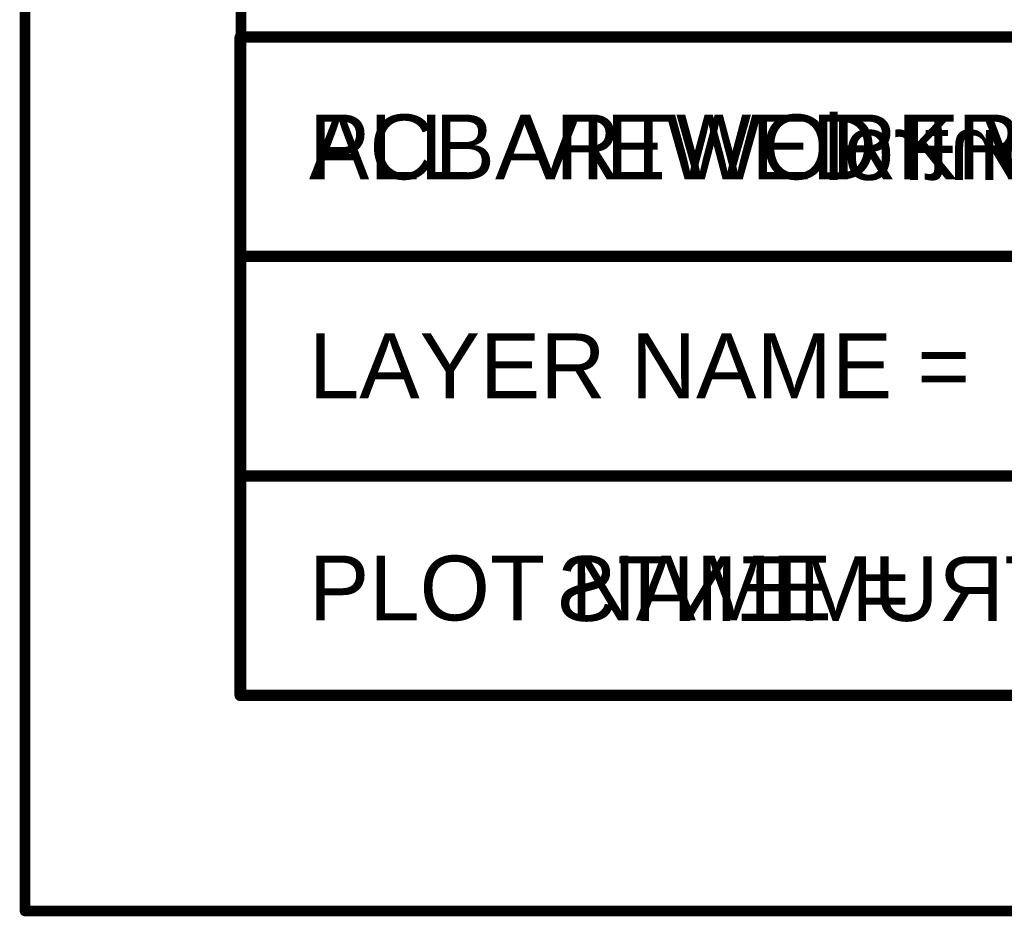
# Model space of a CAD drawing. Header units: inches. Extents: x -0.5 to 15.2, y -1.3 to 8.2.
# Tile 1 of 256: x -0.5 to 0.4, y -1.3 to -0.5. Entities that reach past the tile are written whole.
import ezdxf

# ---------------------------------------------------------------- set-up
doc = ezdxf.new("R2010")
doc.units = ezdxf.units.IN
doc.header["$MEASUREMENT"] = 0
for name, color, linetype in [('M11 Gerber Information', 56, 'Continuous'), ('M5 Assembly Top', 56, 'Continuous'), ('M6 Assembly Bottom', 56, 'Continuous'), ('M9 Title Sheet', 56, 'Continuous')]:
    doc.layers.add(name, color=color, linetype=linetype)
doc.styles.add('Arial', font='txt', dxfattribs={"height": 0.2})

msp = doc.modelspace()

# ---------------------------------------------------------------- linework, layer by layer
at = {"layer": 'M11 Gerber Information'}
for points in [[(-0.292, -1.1335, 0.01, 0.01, 0), (-0.292, -0.5235, 0.01, 0.01, 0)], [(-0.2915, -0.5235, 0.01, 0.01, 0), (6.31, -0.5235, 0.01, 0.01, 0)], [(-0.2915, -1.1335, 0.01, 0.01, 0), (-0.2915, -0.5235, 0.01, 0.01, 0)], [(-0.292, -0.72683, 0.01, 0.01, 0), (6.31, -0.72683, 0.01, 0.01, 0)], [(-0.292, -0.93017, 0.01, 0.01, 0), (6.308, -0.93017, 0.01, 0.01, 0)], [(-0.292, -1.1335, 0.01, 0.01, 0), (3.713, -1.1335, 0.01, 0.01, 0)], [(-0.2915, -1.1335, 0.01, 0.01, 0), (1.284, -1.1335, 0.01, 0.01, 0)]]:
    msp.add_lwpolyline(points, format="xyseb", dxfattribs=at)
for points in [[(-0.2945, -0.5235, 0.005, 0.005, 1), (-0.2895, -0.5235, 0.005, 0.005, 1)], [(-0.294, -0.5235, 0.005, 0.005, 1), (-0.289, -0.5235, 0.005, 0.005, 1)], [(-0.294, -0.5235, 0.005, 0.005, 1), (-0.289, -0.5235, 0.005, 0.005, 1)], [(-0.2945, -0.72683, 0.005, 0.005, 1), (-0.2895, -0.72683, 0.005, 0.005, 1)], [(-0.2945, -0.93017, 0.005, 0.005, 1), (-0.2895, -0.93017, 0.005, 0.005, 1)], [(-0.2945, -1.1335, 0.005, 0.005, 1), (-0.2895, -1.1335, 0.005, 0.005, 1)], [(-0.2945, -1.1335, 0.005, 0.005, 1), (-0.2895, -1.1335, 0.005, 0.005, 1)], [(-0.294, -1.1335, 0.005, 0.005, 1), (-0.289, -1.1335, 0.005, 0.005, 1)], [(-0.294, -1.1335, 0.005, 0.005, 1), (-0.289, -1.1335, 0.005, 0.005, 1)]]:
    msp.add_lwpolyline(points, format="xyseb", close=True, dxfattribs=at)
at = {"layer": 'M5 Assembly Top'}
for points in [[(-0.292, -1.1335, 0.01, 0.01, 0), (-0.292, -0.5235, 0.01, 0.01, 0)], [(-0.2915, -1.1335, 0.01, 0.01, 0), (-0.2915, -0.5235, 0.01, 0.01, 0)], [(-0.2915, -0.5235, 0.01, 0.01, 0), (6.31, -0.5235, 0.01, 0.01, 0)], [(-0.292, -0.72683, 0.01, 0.01, 0), (6.31, -0.72683, 0.01, 0.01, 0)], [(-0.292, -0.93017, 0.01, 0.01, 0), (6.308, -0.93017, 0.01, 0.01, 0)], [(-0.292, -1.1335, 0.01, 0.01, 0), (3.713, -1.1335, 0.01, 0.01, 0)], [(-0.2915, -1.1335, 0.01, 0.01, 0), (1.284, -1.1335, 0.01, 0.01, 0)]]:
    msp.add_lwpolyline(points, format="xyseb", dxfattribs=at)
for points in [[(-0.2945, -0.5235, 0.005, 0.005, 1), (-0.2895, -0.5235, 0.005, 0.005, 1)], [(-0.294, -0.5235, 0.005, 0.005, 1), (-0.289, -0.5235, 0.005, 0.005, 1)], [(-0.294, -0.5235, 0.005, 0.005, 1), (-0.289, -0.5235, 0.005, 0.005, 1)], [(-0.2945, -0.72683, 0.005, 0.005, 1), (-0.2895, -0.72683, 0.005, 0.005, 1)], [(-0.2945, -0.93017, 0.005, 0.005, 1), (-0.2895, -0.93017, 0.005, 0.005, 1)], [(-0.2945, -1.1335, 0.005, 0.005, 1), (-0.2895, -1.1335, 0.005, 0.005, 1)], [(-0.2945, -1.1335, 0.005, 0.005, 1), (-0.2895, -1.1335, 0.005, 0.005, 1)], [(-0.294, -1.1335, 0.005, 0.005, 1), (-0.289, -1.1335, 0.005, 0.005, 1)], [(-0.294, -1.1335, 0.005, 0.005, 1), (-0.289, -1.1335, 0.005, 0.005, 1)]]:
    msp.add_lwpolyline(points, format="xyseb", close=True, dxfattribs=at)
at = {"layer": 'M6 Assembly Bottom'}
for points in [[(-0.2925, -1.134, 0.01, 0.01, 0), (-0.2925, -0.524, 0.01, 0.01, 0)], [(-0.2925, -0.524, 0.01, 0.01, 0), (6.309, -0.524, 0.01, 0.01, 0)], [(-0.2925, -0.72733, 0.01, 0.01, 0), (6.3095, -0.72733, 0.01, 0.01, 0)], [(-0.2905, -0.93067, 0.01, 0.01, 0), (6.3095, -0.93067, 0.01, 0.01, 0)], [(-0.2925, -1.134, 0.01, 0.01, 0), (2.3045, -1.134, 0.01, 0.01, 0)]]:
    msp.add_lwpolyline(points, format="xyseb", dxfattribs=at)
for points in [[(-0.295, -0.524, 0.005, 0.005, 1), (-0.29, -0.524, 0.005, 0.005, 1)], [(-0.295, -0.524, 0.005, 0.005, 1), (-0.29, -0.524, 0.005, 0.005, 1)], [(-0.295, -0.72733, 0.005, 0.005, 1), (-0.29, -0.72733, 0.005, 0.005, 1)], [(-0.293, -0.93067, 0.005, 0.005, 1), (-0.288, -0.93067, 0.005, 0.005, 1)], [(-0.295, -1.134, 0.005, 0.005, 1), (-0.29, -1.134, 0.005, 0.005, 1)], [(-0.295, -1.134, 0.005, 0.005, 1), (-0.29, -1.134, 0.005, 0.005, 1)]]:
    msp.add_lwpolyline(points, format="xyseb", close=True, dxfattribs=at)
at = {"layer": 'M9 Title Sheet'}
for points in [[(-0.4915, -1.3335, 0.01, 0.01, 0), (-0.4915, 8.1665, 0.01, 0.01, 0)], [(-0.2915, -1.1335, 0.01, 0.01, 0), (-0.2915, 7.9665, 0.01, 0.01, 0)], [(-0.2915, -1.1335, 0.01, 0.01, 0), (14.3085, -1.1335, 0.01, 0.01, 0)], [(-0.4915, -1.3335, 0.01, 0.01, 0), (14.5085, -1.3335, 0.01, 0.01, 0)]]:
    msp.add_lwpolyline(points, format="xyseb", dxfattribs=at)
for points in [[(-0.294, -1.1335, 0.005, 0.005, 1), (-0.289, -1.1335, 0.005, 0.005, 1)], [(-0.294, -1.1335, 0.005, 0.005, 1), (-0.289, -1.1335, 0.005, 0.005, 1)], [(-0.494, -1.3335, 0.005, 0.005, 1), (-0.489, -1.3335, 0.005, 0.005, 1)], [(-0.494, -1.3335, 0.005, 0.005, 1), (-0.489, -1.3335, 0.005, 0.005, 1)]]:
    msp.add_lwpolyline(points, format="xyseb", close=True, dxfattribs=at)

# ---------------------------------------------------------------- texts
at = {"layer": 'M11 Gerber Information', "style": 'Arial'}
msp.add_text('ALL ARTWORK VIEWED FROM TOP SIDE', height=0.06, rotation=360, dxfattribs=at).set_placement((-0.2285, -0.65567))
for s, p in [('LAYER NAME = ', (-0.2285, -0.85849)), ('PLOT NAME = ', (-0.2285, -1.06434))]:
    msp.add_text(s, height=0.06, dxfattribs=at).set_placement(p)
at = {"layer": 'M5 Assembly Top', "style": 'Arial'}
msp.add_text('PCB VIEWED FROM TOP SIDE', height=0.06, rotation=360, dxfattribs=at).set_placement((-0.2285, -0.65567))
msp.add_text('PLOT NAME = ', height=0.06, dxfattribs=at).set_placement((-0.2285, -1.06434))
at = {"layer": 'M6 Assembly Bottom', "style": 'Arial', "text_generation_flag": 2}
for s, p in [('Not in version control', (1.0355, -0.65617)), ('TEXAS INSTRUMENTS', (0.9045, -1.06484))]:
    msp.add_text(s, height=0.06, rotation=360, dxfattribs=at).set_placement(p)

doc.saveas('drawing.dxf')
